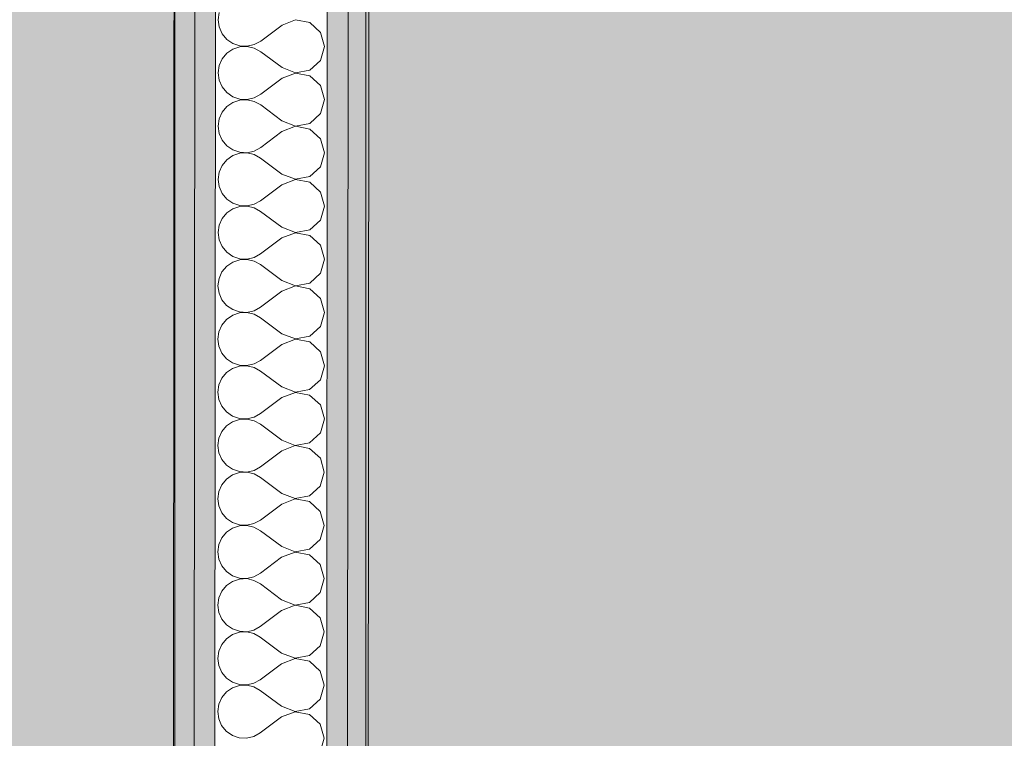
# Model space of a CAD drawing. Header units: millimetres. Extents: x -30280 to 19093, y -19284 to 4746.
# Tile 185 of 256: x -4033 to -3417, y -15014 to -14564. Entities that reach past the tile are written whole.
import ezdxf

# ---------------------------------------------------------------- set-up
doc = ezdxf.new("R2010")
doc.units = ezdxf.units.MM
doc.header["$MEASUREMENT"] = 0
for name, color, linetype in [('Nuevo_07_CR_Cel Ras pladur', 7, 'Continuous'), ('Nuevo_07_CR_Cel Ras vinilic', 7, 'Continuous'), ('Nuevo_08_E_Envans secs', 7, 'Continuous')]:
    doc.layers.add(name, color=color, linetype=linetype)
for name, color, linetype, lineweight, true_color in [('Nuevo_07_CR_Cel Ras pladur_Pluma_Nº__102', 7, 'Continuous', 5, 0xcccccc), ('Nuevo_07_CR_Cel Ras vinilic_Pluma_Nº__102', 7, 'Continuous', 5, 0xcccccc), ('Nuevo_07_CR_Cel Ras vinilic_Pluma_Nº__79', 7, 'Continuous', 5, 0xaaffd5), ('Nuevo_08_E_Envans secs_Pluma_Nº__102', 7, 'Continuous', 5, 0xcccccc), ('Nuevo_08_E_Envans secs_Pluma_Nº__79', 7, 'Continuous', 5, 0xaaffd5)]:
    doc.layers.add(name, color=color, linetype=linetype, lineweight=lineweight, true_color=true_color)
doc.layers.add('Nuevo_08_E_Envans secs_Pluma_Nº__1', color=7, linetype='Continuous', lineweight=5)

# ---------------------------------------------------------------- blocks, each defined once
blk = doc.blocks.new('Forjado_9_1', base_point=(-6108.28, -15314.17))
at = {"layer": 'Nuevo_07_CR_Cel Ras pladur_Pluma_Nº__102', "linetype": 'Continuous', "lineweight": 0, "true_color": 0x333333}
blk.add_hatch(color=250, dxfattribs=at).paths.add_polyline_path([(-6108.28, -15314.17), (-3936.09, -15314.17), (-3936.09, -13828.56), (-6106.09, -13828.56)])
at = {"layer": 'Nuevo_07_CR_Cel Ras pladur_Pluma_Nº__102', "color": 254, "linetype": 'Continuous', "lineweight": 5, "true_color": 0xcccccc, "flags": 128}
blk.add_lwpolyline([(-6108.28, -15314.17), (-3936.09, -15314.17), (-3936.09, -13828.56), (-6106.09, -13828.56)], close=True, dxfattribs=at)
blk = doc.blocks.new('*X764')
at = {"layer": 'Nuevo_08_E_Envans secs_Pluma_Nº__102', "color": 254, "linetype": 'Continuous', "lineweight": 5, "true_color": 0xcccccc}
for p, q in [((-3908.34, -14559.23), (-3908.98, -14563.78)), ((-3908.98, -14563.78), (-3908.35, -14568.34)), ((-3860.48, -14563.88), (-3868.98, -14567.14)), ((-3851.53, -14565.58), (-3860.48, -14563.88)), ((-3844.81, -14571.73), (-3851.53, -14565.58)), ((-3908.35, -14568.34), (-3906.5, -14572.55)), ((-3868.98, -14567.14), (-3882.32, -14577.13)), ((-3842.32, -14580.5), (-3844.81, -14571.73)), ((-3906.5, -14572.55), (-3903.56, -14576.09)), ((-3903.56, -14576.09), (-3899.78, -14578.7)), ((-3886.35, -14579.36), (-3882.32, -14577.13)), ((-3899.78, -14582.21), (-3903.57, -14584.82)), ((-3899.78, -14578.7), (-3895.42, -14580.17)), ((-3895.42, -14580.75), (-3899.78, -14582.21)), ((-3895.42, -14580.17), (-3890.83, -14580.39)), ((-3890.83, -14580.53), (-3895.42, -14580.75)), ((-3890.83, -14580.39), (-3886.35, -14579.36)), ((-3886.35, -14581.57), (-3890.83, -14580.53)), ((-3882.33, -14583.8), (-3886.35, -14581.57)), ((-3869, -14593.81), (-3882.33, -14583.8)), ((-3844.82, -14589.26), (-3842.32, -14580.5)), ((-3906.51, -14588.35), (-3908.37, -14592.56)), ((-3903.57, -14584.82), (-3906.51, -14588.35)), ((-3851.55, -14595.4), (-3844.82, -14589.26)), ((-3908.37, -14592.56), (-3909, -14597.12)), ((-3869, -14593.81), (-3860.5, -14597.08)), ((-3860.5, -14597.08), (-3851.55, -14595.4)), ((-3909, -14597.12), (-3908.37, -14601.67)), ((-3908.37, -14601.67), (-3906.52, -14605.88)), ((-3869.01, -14600.48), (-3882.35, -14610.47)), ((-3860.5, -14597.22), (-3869.01, -14600.48)), ((-3851.55, -14598.92), (-3860.5, -14597.22)), ((-3844.83, -14605.07), (-3851.55, -14598.92)), ((-3906.52, -14605.88), (-3903.59, -14609.42)), ((-3842.35, -14613.83), (-3844.83, -14605.07)), ((-3903.59, -14609.42), (-3899.8, -14612.03)), ((-3899.8, -14612.03), (-3895.44, -14613.5)), ((-3895.45, -14614.08), (-3899.8, -14615.55)), ((-3890.85, -14613.86), (-3895.45, -14614.08)), ((-3895.44, -14613.5), (-3890.85, -14613.73)), ((-3890.85, -14613.73), (-3886.37, -14612.69)), ((-3886.37, -14614.91), (-3890.85, -14613.86)), ((-3886.37, -14612.69), (-3882.35, -14610.47)), ((-3882.35, -14617.13), (-3886.37, -14614.91)), ((-3844.84, -14622.59), (-3842.35, -14613.83)), ((-3903.6, -14618.15), (-3906.53, -14621.69)), ((-3899.8, -14615.55), (-3903.6, -14618.15)), ((-3869.03, -14627.14), (-3882.35, -14617.13)), ((-3908.39, -14625.89), (-3909.03, -14630.45)), ((-3906.53, -14621.69), (-3908.39, -14625.89)), ((-3869.03, -14627.14), (-3860.52, -14630.42)), ((-3851.57, -14628.73), (-3844.84, -14622.59)), ((-3909.03, -14630.45), (-3908.4, -14635)), ((-3860.52, -14630.55), (-3869.03, -14633.81)), ((-3860.52, -14630.42), (-3851.57, -14628.73)), ((-3851.58, -14632.25), (-3860.52, -14630.55)), ((-3844.86, -14638.4), (-3851.58, -14632.25)), ((-3908.4, -14635), (-3906.55, -14639.21)), ((-3906.55, -14639.21), (-3903.61, -14642.76)), ((-3869.03, -14633.81), (-3882.37, -14643.8)), ((-3842.37, -14647.16), (-3844.86, -14638.4)), ((-3903.61, -14642.76), (-3899.83, -14645.36)), ((-3899.83, -14645.36), (-3895.47, -14646.83)), ((-3886.4, -14646.02), (-3882.37, -14643.8)), ((-3903.62, -14651.48), (-3906.56, -14655.02)), ((-3899.83, -14648.88), (-3903.62, -14651.48)), ((-3895.47, -14647.42), (-3899.83, -14648.88)), ((-3895.47, -14646.83), (-3890.88, -14647.06)), ((-3890.88, -14647.2), (-3895.47, -14647.42)), ((-3890.88, -14647.06), (-3886.4, -14646.02)), ((-3886.4, -14648.24), (-3890.88, -14647.2)), ((-3882.38, -14650.47), (-3886.4, -14648.24)), ((-3869.05, -14660.48), (-3882.38, -14650.47)), ((-3844.87, -14655.92), (-3842.37, -14647.16)), ((-3906.56, -14655.02), (-3908.41, -14659.23)), ((-3851.6, -14662.06), (-3844.87, -14655.92)), ((-3908.41, -14659.23), (-3909.05, -14663.78)), ((-3909.05, -14663.78), (-3908.42, -14668.34)), ((-3869.05, -14660.48), (-3860.55, -14663.75)), ((-3860.55, -14663.88), (-3869.05, -14667.14)), ((-3860.55, -14663.75), (-3851.6, -14662.06)), ((-3851.6, -14665.58), (-3860.55, -14663.88)), ((-3908.42, -14668.34), (-3906.57, -14672.55)), ((-3869.05, -14667.14), (-3882.4, -14677.13)), ((-3844.88, -14671.73), (-3851.6, -14665.58)), ((-3906.57, -14672.55), (-3903.64, -14676.09)), ((-3903.64, -14676.09), (-3899.85, -14678.7)), ((-3842.4, -14680.5), (-3844.88, -14671.73)), ((-3899.85, -14682.21), (-3903.64, -14684.82)), ((-3899.85, -14678.7), (-3895.49, -14680.17)), ((-3895.49, -14680.75), (-3899.85, -14682.21)), ((-3895.49, -14680.17), (-3890.9, -14680.39)), ((-3890.9, -14680.53), (-3895.49, -14680.75)), ((-3890.9, -14680.39), (-3886.42, -14679.36)), ((-3886.42, -14681.57), (-3890.9, -14680.53)), ((-3886.42, -14679.36), (-3882.4, -14677.13)), ((-3882.4, -14683.8), (-3886.42, -14681.57)), ((-3844.89, -14689.26), (-3842.4, -14680.5)), ((-3906.58, -14688.35), (-3908.44, -14692.56)), ((-3903.64, -14684.82), (-3906.58, -14688.35)), ((-3869.07, -14693.81), (-3882.4, -14683.8)), ((-3908.44, -14692.56), (-3909.08, -14697.12)), ((-3869.07, -14693.81), (-3860.57, -14697.08)), ((-3851.62, -14695.4), (-3844.89, -14689.26)), ((-3909.08, -14697.12), (-3908.45, -14701.67)), ((-3869.08, -14700.48), (-3882.42, -14710.47)), ((-3860.57, -14697.22), (-3869.08, -14700.48)), ((-3860.57, -14697.08), (-3851.62, -14695.4)), ((-3851.62, -14698.92), (-3860.57, -14697.22)), ((-3844.91, -14705.07), (-3851.62, -14698.92)), ((-3908.45, -14701.67), (-3906.59, -14705.88)), ((-3906.59, -14705.88), (-3903.66, -14709.42)), ((-3842.42, -14713.83), (-3844.91, -14705.07)), ((-3903.66, -14709.42), (-3899.87, -14712.03)), ((-3899.87, -14712.03), (-3895.52, -14713.5)), ((-3895.52, -14713.5), (-3890.93, -14713.73)), ((-3890.93, -14713.73), (-3886.45, -14712.69)), ((-3886.45, -14712.69), (-3882.42, -14710.47)), ((-3903.67, -14718.15), (-3906.61, -14721.69)), ((-3899.88, -14715.55), (-3903.67, -14718.15)), ((-3895.52, -14714.08), (-3899.88, -14715.55)), ((-3890.93, -14713.86), (-3895.52, -14714.08)), ((-3886.45, -14714.91), (-3890.93, -14713.86)), ((-3882.43, -14717.13), (-3886.45, -14714.91)), ((-3869.1, -14727.14), (-3882.43, -14717.13)), ((-3844.92, -14722.59), (-3842.42, -14713.83)), ((-3908.46, -14725.89), (-3909.1, -14730.45)), ((-3906.61, -14721.69), (-3908.46, -14725.89)), ((-3851.65, -14728.73), (-3844.92, -14722.59)), ((-3909.1, -14730.45), (-3908.47, -14735)), ((-3869.1, -14727.14), (-3860.6, -14730.42)), ((-3860.6, -14730.55), (-3869.1, -14733.81)), ((-3860.6, -14730.42), (-3851.65, -14728.73)), ((-3851.65, -14732.25), (-3860.6, -14730.55)), ((-3908.47, -14735), (-3906.62, -14739.21)), ((-3869.1, -14733.81), (-3882.44, -14743.8)), ((-3844.93, -14738.4), (-3851.65, -14732.25)), ((-3906.62, -14739.21), (-3903.69, -14742.76)), ((-3903.69, -14742.76), (-3899.9, -14745.36)), ((-3886.47, -14746.02), (-3882.44, -14743.8)), ((-3842.45, -14747.16), (-3844.93, -14738.4)), ((-3899.9, -14748.88), (-3903.69, -14751.48)), ((-3899.9, -14745.36), (-3895.54, -14746.83)), ((-3895.54, -14747.42), (-3899.9, -14748.88)), ((-3895.54, -14746.83), (-3890.95, -14747.06)), ((-3890.95, -14747.2), (-3895.54, -14747.42)), ((-3890.95, -14747.06), (-3886.47, -14746.02)), ((-3886.47, -14748.24), (-3890.95, -14747.2)), ((-3882.45, -14750.47), (-3886.47, -14748.24)), ((-3869.12, -14760.48), (-3882.45, -14750.47)), ((-3844.94, -14755.92), (-3842.45, -14747.16)), ((-3906.63, -14755.02), (-3908.49, -14759.23)), ((-3903.69, -14751.48), (-3906.63, -14755.02)), ((-3851.67, -14762.06), (-3844.94, -14755.92)), ((-3908.49, -14759.23), (-3909.13, -14763.78)), ((-3869.12, -14760.48), (-3860.62, -14763.75)), ((-3860.62, -14763.75), (-3851.67, -14762.06)), ((-3909.13, -14763.78), (-3908.5, -14768.34)), ((-3908.5, -14768.34), (-3906.64, -14772.55)), ((-3869.13, -14767.14), (-3882.47, -14777.13)), ((-3860.62, -14763.88), (-3869.13, -14767.14)), ((-3851.67, -14765.58), (-3860.62, -14763.88)), ((-3844.95, -14771.73), (-3851.67, -14765.58)), ((-3906.64, -14772.55), (-3903.71, -14776.09)), ((-3842.47, -14780.5), (-3844.95, -14771.73)), ((-3903.71, -14776.09), (-3899.92, -14778.7)), ((-3895.57, -14780.75), (-3899.93, -14782.21)), ((-3899.92, -14778.7), (-3895.57, -14780.17)), ((-3895.57, -14780.17), (-3890.98, -14780.39)), ((-3890.98, -14780.53), (-3895.57, -14780.75)), ((-3890.98, -14780.39), (-3886.5, -14779.36)), ((-3886.5, -14781.57), (-3890.98, -14780.53)), ((-3886.5, -14779.36), (-3882.47, -14777.13)), ((-3844.97, -14789.26), (-3842.47, -14780.5)), ((-3903.72, -14784.82), (-3906.66, -14788.35)), ((-3899.93, -14782.21), (-3903.72, -14784.82)), ((-3882.47, -14783.8), (-3886.5, -14781.57)), ((-3869.15, -14793.81), (-3882.47, -14783.8)), ((-3908.51, -14792.56), (-3909.15, -14797.11)), ((-3906.66, -14788.35), (-3908.51, -14792.56)), ((-3869.15, -14793.81), (-3860.65, -14797.08)), ((-3851.7, -14795.4), (-3844.97, -14789.26)), ((-3909.15, -14797.11), (-3908.52, -14801.67)), ((-3860.65, -14797.22), (-3869.15, -14800.48)), ((-3860.65, -14797.08), (-3851.7, -14795.4)), ((-3851.7, -14798.92), (-3860.65, -14797.22)), ((-3844.98, -14805.07), (-3851.7, -14798.92)), ((-3908.52, -14801.67), (-3906.67, -14805.88)), ((-3906.67, -14805.88), (-3903.74, -14809.42)), ((-3869.15, -14800.48), (-3882.49, -14810.47)), ((-3842.5, -14813.83), (-3844.98, -14805.07)), ((-3903.74, -14809.42), (-3899.95, -14812.03)), ((-3899.95, -14812.03), (-3895.59, -14813.5)), ((-3886.52, -14812.69), (-3882.49, -14810.47)), ((-3903.74, -14818.15), (-3906.68, -14821.69)), ((-3899.95, -14815.55), (-3903.74, -14818.15)), ((-3895.59, -14814.08), (-3899.95, -14815.55)), ((-3895.59, -14813.5), (-3891, -14813.73)), ((-3891, -14813.86), (-3895.59, -14814.08)), ((-3891, -14813.73), (-3886.52, -14812.69)), ((-3886.52, -14814.91), (-3891, -14813.86)), ((-3882.5, -14817.13), (-3886.52, -14814.91)), ((-3869.17, -14827.14), (-3882.5, -14817.13)), ((-3844.99, -14822.59), (-3842.5, -14813.83)), ((-3906.68, -14821.69), (-3908.54, -14825.89)), ((-3851.72, -14828.73), (-3844.99, -14822.59)), ((-3908.54, -14825.89), (-3909.18, -14830.45)), ((-3909.18, -14830.45), (-3908.54, -14835)), ((-3860.67, -14830.55), (-3869.18, -14833.81)), ((-3869.17, -14827.14), (-3860.67, -14830.42)), ((-3860.67, -14830.42), (-3851.72, -14828.73)), ((-3851.72, -14832.25), (-3860.67, -14830.55)), ((-3908.54, -14835), (-3906.69, -14839.21)), ((-3869.18, -14833.81), (-3882.52, -14843.8)), ((-3845, -14838.4), (-3851.72, -14832.25)), ((-3906.69, -14839.21), (-3903.76, -14842.76)), ((-3903.76, -14842.76), (-3899.97, -14845.36)), ((-3842.52, -14847.16), (-3845, -14838.4)), ((-3899.98, -14848.88), (-3903.77, -14851.48)), ((-3895.62, -14847.42), (-3899.98, -14848.88)), ((-3899.97, -14845.36), (-3895.62, -14846.83)), ((-3895.62, -14846.83), (-3891.02, -14847.06)), ((-3891.02, -14847.2), (-3895.62, -14847.42)), ((-3891.02, -14847.06), (-3886.54, -14846.02)), ((-3886.55, -14848.24), (-3891.02, -14847.2)), ((-3882.52, -14850.47), (-3886.55, -14848.24)), ((-3886.54, -14846.02), (-3882.52, -14843.8)), ((-3845.02, -14855.92), (-3842.52, -14847.16)), ((-3906.7, -14855.02), (-3908.56, -14859.23)), ((-3903.77, -14851.48), (-3906.7, -14855.02)), ((-3869.2, -14860.48), (-3882.52, -14850.47)), ((-3908.56, -14859.23), (-3909.2, -14863.78)), ((-3869.2, -14860.48), (-3860.7, -14863.75)), ((-3851.75, -14862.06), (-3845.02, -14855.92)), ((-3909.2, -14863.78), (-3908.57, -14868.34)), ((-3869.2, -14867.14), (-3882.54, -14877.13)), ((-3860.7, -14863.88), (-3869.2, -14867.14)), ((-3860.7, -14863.75), (-3851.75, -14862.06)), ((-3851.75, -14865.58), (-3860.7, -14863.88)), ((-3845.03, -14871.73), (-3851.75, -14865.58)), ((-3908.57, -14868.34), (-3906.72, -14872.55)), ((-3906.72, -14872.55), (-3903.79, -14876.09)), ((-3842.55, -14880.5), (-3845.03, -14871.73)), ((-3903.79, -14876.09), (-3900, -14878.7)), ((-3900, -14878.7), (-3895.64, -14880.17)), ((-3891.05, -14880.39), (-3886.57, -14879.36)), ((-3886.57, -14879.36), (-3882.54, -14877.13)), ((-3903.79, -14884.82), (-3906.73, -14888.35)), ((-3900, -14882.21), (-3903.79, -14884.82)), ((-3895.64, -14880.75), (-3900, -14882.21)), ((-3895.64, -14880.17), (-3891.05, -14880.39)), ((-3891.05, -14880.53), (-3895.64, -14880.75)), ((-3886.57, -14881.57), (-3891.05, -14880.53)), ((-3882.55, -14883.8), (-3886.57, -14881.57)), ((-3869.22, -14893.81), (-3882.55, -14883.8)), ((-3845.04, -14889.26), (-3842.55, -14880.5)), ((-3906.73, -14888.35), (-3908.59, -14892.56)), ((-3851.77, -14895.4), (-3845.04, -14889.26)), ((-3908.59, -14892.56), (-3909.22, -14897.11)), ((-3909.22, -14897.11), (-3908.59, -14901.67)), ((-3860.72, -14897.22), (-3869.23, -14900.48)), ((-3869.22, -14893.81), (-3860.72, -14897.08)), ((-3860.72, -14897.08), (-3851.77, -14895.4)), ((-3851.77, -14898.92), (-3860.72, -14897.22)), ((-3908.59, -14901.67), (-3906.74, -14905.88)), ((-3869.23, -14900.48), (-3882.57, -14910.47)), ((-3845.05, -14905.07), (-3851.77, -14898.92)), ((-3906.74, -14905.88), (-3903.81, -14909.42)), ((-3903.81, -14909.42), (-3900.02, -14912.03)), ((-3886.59, -14912.69), (-3882.57, -14910.47)), ((-3842.57, -14913.83), (-3845.05, -14905.07)), ((-3900.03, -14915.55), (-3903.82, -14918.15)), ((-3895.67, -14914.08), (-3900.03, -14915.55)), ((-3900.02, -14912.03), (-3895.67, -14913.5)), ((-3895.67, -14913.5), (-3891.07, -14913.73)), ((-3891.07, -14913.86), (-3895.67, -14914.08)), ((-3891.07, -14913.73), (-3886.59, -14912.69)), ((-3886.6, -14914.91), (-3891.07, -14913.86)), ((-3882.57, -14917.13), (-3886.6, -14914.91)), ((-3869.25, -14927.14), (-3882.57, -14917.13)), ((-3845.07, -14922.59), (-3842.57, -14913.83)), ((-3906.75, -14921.69), (-3908.61, -14925.89)), ((-3903.82, -14918.15), (-3906.75, -14921.69)), ((-3851.79, -14928.73), (-3845.07, -14922.59)), ((-3908.61, -14925.89), (-3909.25, -14930.45)), ((-3869.25, -14927.14), (-3860.75, -14930.42)), ((-3860.75, -14930.42), (-3851.79, -14928.73)), ((-3909.25, -14930.45), (-3908.62, -14935)), ((-3908.62, -14935), (-3906.77, -14939.21)), ((-3869.25, -14933.81), (-3882.59, -14943.8)), ((-3860.75, -14930.55), (-3869.25, -14933.81)), ((-3851.8, -14932.25), (-3860.75, -14930.55)), ((-3845.08, -14938.4), (-3851.8, -14932.25)), ((-3906.77, -14939.21), (-3903.84, -14942.76)), ((-3842.6, -14947.16), (-3845.08, -14938.4)), ((-3903.84, -14942.76), (-3900.05, -14945.36)), ((-3900.05, -14945.36), (-3895.69, -14946.83)), ((-3895.69, -14947.42), (-3900.05, -14948.88)), ((-3895.69, -14946.83), (-3891.1, -14947.06)), ((-3891.1, -14947.2), (-3895.69, -14947.42)), ((-3891.1, -14947.06), (-3886.62, -14946.02)), ((-3886.62, -14948.24), (-3891.1, -14947.2)), ((-3886.62, -14946.02), (-3882.59, -14943.8)), ((-3845.09, -14955.92), (-3842.6, -14947.16)), ((-3903.84, -14951.48), (-3906.78, -14955.02)), ((-3900.05, -14948.88), (-3903.84, -14951.48)), ((-3882.6, -14950.47), (-3886.62, -14948.24)), ((-3869.27, -14960.48), (-3882.6, -14950.47)), ((-3908.64, -14959.23), (-3909.27, -14963.78)), ((-3906.78, -14955.02), (-3908.64, -14959.23)), ((-3851.82, -14962.06), (-3845.09, -14955.92)), ((-3909.27, -14963.78), (-3908.64, -14968.34)), ((-3860.77, -14963.88), (-3869.28, -14967.14)), ((-3869.27, -14960.48), (-3860.77, -14963.75)), ((-3860.77, -14963.75), (-3851.82, -14962.06)), ((-3851.82, -14965.58), (-3860.77, -14963.88)), ((-3845.1, -14971.73), (-3851.82, -14965.58)), ((-3908.64, -14968.34), (-3906.79, -14972.55)), ((-3906.79, -14972.55), (-3903.86, -14976.09)), ((-3869.28, -14967.14), (-3882.62, -14977.13)), ((-3842.62, -14980.5), (-3845.1, -14971.73)), ((-3903.86, -14976.09), (-3900.07, -14978.7)), ((-3900.07, -14978.7), (-3895.72, -14980.17)), ((-3886.64, -14979.36), (-3882.62, -14977.13)), ((-3903.87, -14984.82), (-3906.8, -14988.35)), ((-3900.07, -14982.21), (-3903.87, -14984.82)), ((-3895.72, -14980.75), (-3900.07, -14982.21)), ((-3895.72, -14980.17), (-3891.12, -14980.39)), ((-3891.12, -14980.53), (-3895.72, -14980.75)), ((-3891.12, -14980.39), (-3886.64, -14979.36)), ((-3886.64, -14981.57), (-3891.12, -14980.53)), ((-3882.62, -14983.8), (-3886.64, -14981.57)), ((-3869.3, -14993.81), (-3882.62, -14983.8)), ((-3845.12, -14989.26), (-3842.62, -14980.5)), ((-3906.8, -14988.35), (-3908.66, -14992.56)), ((-3851.84, -14995.4), (-3845.12, -14989.26)), ((-3908.66, -14992.56), (-3909.3, -14997.11)), ((-3909.3, -14997.11), (-3908.67, -15001.67)), ((-3869.3, -14993.81), (-3860.8, -14997.08)), ((-3860.8, -14997.22), (-3869.3, -15000.48)), ((-3860.8, -14997.08), (-3851.84, -14995.4)), ((-3851.85, -14998.92), (-3860.8, -14997.22)), ((-3908.67, -15001.67), (-3906.82, -15005.88)), ((-3869.3, -15000.48), (-3882.64, -15010.47)), ((-3845.13, -15005.07), (-3851.85, -14998.92)), ((-3906.82, -15005.88), (-3903.88, -15009.42)), ((-3903.88, -15009.42), (-3900.1, -15012.03)), ((-3842.64, -15013.83), (-3845.13, -15005.07)), ((-3900.1, -15012.03), (-3895.74, -15013.5)), ((-3895.74, -15013.5), (-3891.15, -15013.73)), ((-3891.15, -15013.73), (-3886.67, -15012.69)), ((-3886.67, -15012.69), (-3882.64, -15010.47)), ((-3845.14, -15022.59), (-3842.64, -15013.83))]:
    blk.add_line(p, q, dxfattribs=at)
blk = doc.blocks.new('Muro_122_1', base_point=(-3937.2, -15319.55))
at = {"layer": 'Nuevo_08_E_Envans secs_Pluma_Nº__79', "linetype": 'Continuous', "lineweight": 5, "true_color": 0xaaffd5}
for points in [[(-3924.2, -15319.59), (-3923.09, -13808.56), (-3936.09, -13808.56), (-3937.2, -15319.55)], [(-3911.2, -15319.62), (-3910.09, -13808.56), (-3923.09, -13808.56), (-3924.2, -15319.59)], [(-3828.2, -15319.82), (-3827.09, -13808.56), (-3840.09, -13808.56), (-3841.2, -15319.79)], [(-3815.2, -15319.86), (-3814.09, -13808.56), (-3827.09, -13808.56), (-3828.2, -15319.82)]]:
    blk.add_hatch(color=121, dxfattribs=at).paths.add_polyline_path(points)
at = {"layer": 'Nuevo_08_E_Envans secs_Pluma_Nº__1', "color": 7, "linetype": 'Continuous', "lineweight": 5}
for p, q in [((-3924.2, -15319.59), (-3923.09, -13808.56)), ((-3911.2, -15319.62), (-3910.09, -13808.56)), ((-3841.2, -15319.79), (-3840.09, -13808.56)), ((-3828.2, -15319.82), (-3827.09, -13808.56))]:
    blk.add_line(p, q, dxfattribs=at)
at = {"layer": 'Nuevo_08_E_Envans secs_Pluma_Nº__1', "color": 7, "linetype": 'Continuous', "lineweight": 5, "flags": 128}
for points in [[(-3936.09, -13808.56), (-3937.2, -15319.55)], [(-3815.2, -15319.86), (-3814.09, -13808.56)]]:
    blk.add_lwpolyline(points, dxfattribs=at)
at = {"layer": 'Nuevo_08_E_Envans secs', "color": 7, "lineweight": 20}
blk.add_blockref('*X764', (0, 0), dxfattribs=at)
blk = doc.blocks.new('Forjado_315_1', base_point=(-3816.41, -16949.98))
at = {"layer": 'Nuevo_07_CR_Cel Ras vinilic_Pluma_Nº__79', "linetype": 'Continuous', "lineweight": 0, "true_color": 0x2a3f35}
blk.add_hatch(color=119, dxfattribs=at).paths.add_polyline_path([(-3816.41, -16949.98), (-1689.31, -16949.98), (-1687, -13808.56), (-3816.41, -13808.56)])
at = {"layer": 'Nuevo_07_CR_Cel Ras vinilic_Pluma_Nº__102', "color": 254, "linetype": 'Continuous', "lineweight": 5, "true_color": 0xcccccc, "flags": 128}
blk.add_lwpolyline([(-3816.41, -16949.98), (-1689.31, -16949.98), (-1687, -13808.56), (-3816.41, -13808.56)], close=True, dxfattribs=at)

msp = doc.modelspace()

# ---------------------------------------------------------------- block references
at = {"layer": 'Nuevo_07_CR_Cel Ras pladur', "color": 254, "linetype": 'Continuous', "lineweight": 5, "true_color": 0xcccccc}
msp.add_blockref('Forjado_9_1', (-6108.28, -15314.17), dxfattribs=at)
at = {"layer": 'Nuevo_07_CR_Cel Ras vinilic', "color": 254, "linetype": 'Continuous', "lineweight": 5, "true_color": 0xcccccc}
msp.add_blockref('Forjado_315_1', (-3816.41, -16949.98), dxfattribs=at)
at = {"layer": 'Nuevo_08_E_Envans secs', "color": 7, "lineweight": 20}
msp.add_blockref('Muro_122_1', (-3937.2, -15319.55), dxfattribs=at)

doc.saveas('drawing.dxf')
